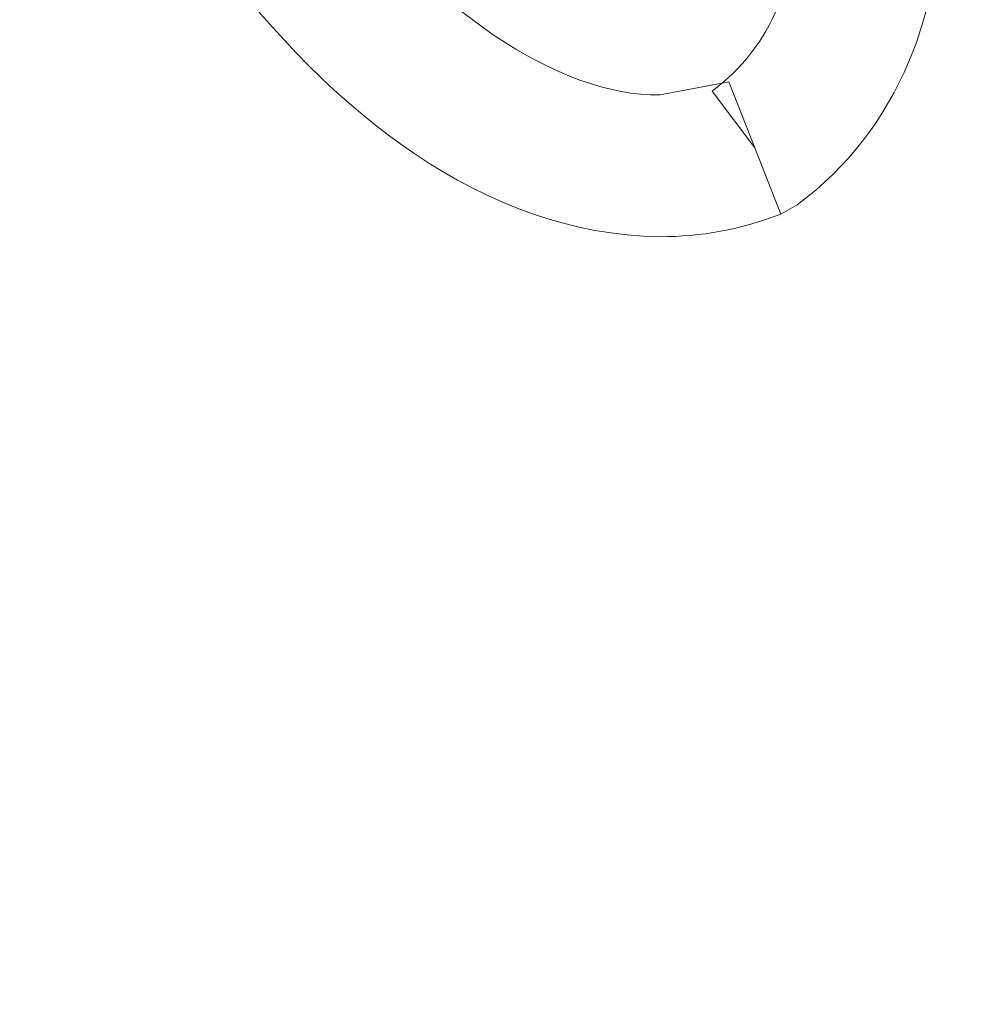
# Model space of a CAD drawing. Header units: inches. Extents: x 1352 to 2050, y -1711 to -1289.
# Tile 218 of 256: x 1796.65 to 1797.92, y -1511.84 to -1510.52. Entities that reach past the tile are written whole.
import ezdxf

# ---------------------------------------------------------------- set-up
doc = ezdxf.new("R2010")
doc.units = ezdxf.units.IN
doc.header["$MEASUREMENT"] = 0
doc.layers.add('图层 1', color=7, linetype='Continuous')

# ---------------------------------------------------------------- blocks, each defined once
blk = doc.blocks.new('block 16')
at = {"layer": '图层 1', "lineweight": 0}
for points, knots in [([(1802.2266, -1512.9716), (1802.2311, -1512.9082), (1802.2342, -1512.8417), (1802.2342, -1512.7738), (1802.2362, -1511.7709), (1801.6768, -1510.3416), (1800.8341, -1509.1771), (1799.9931, -1508.0092), (1798.8704, -1507.1139), (1797.7838, -1507.1183), (1797.5006, -1507.1183), (1797.2174, -1507.1776), (1796.9377, -1507.3078), (1796.8901, -1507.3302), (1796.8336, -1507.3099), (1796.8116, -1507.262), (1796.7896, -1507.2145), (1796.8095, -1507.158), (1796.8571, -1507.1356), (1797.1623, -1506.9936), (1797.4737, -1506.9282), (1797.7838, -1506.9282), (1798.9772, -1506.932), (1800.1272, -1507.8766), (1800.9884, -1509.0662), (1801.848, -1510.2596), (1802.4219, -1511.7051), (1802.4237, -1512.7738), (1802.4237, -1512.8465), (1802.4209, -1512.9175), (1802.4154, -1512.9867), (1802.4113, -1513.0387), (1802.3658, -1513.078), (1802.3134, -1513.0735), (1802.2611, -1513.0701), (1802.2225, -1513.0236), (1802.2266, -1512.9716)], [0, 0, 0, 0, 1, 1, 1, 2, 2, 2, 3, 3, 3, 4, 4, 4, 5, 5, 5, 6, 6, 6, 7, 7, 7, 8, 8, 8, 9, 9, 9, 10, 10, 10, 11, 11, 11, 12, 12, 12, 12]), ([(1797.6336, -1510.693), (1797.6336, -1510.693), (1797.5764, -1510.6172), (1797.5764, -1510.6172), (1797.6563, -1510.5572), (1797.6922, -1510.4673), (1797.6929, -1510.3447), (1797.6942, -1510.1683), (1797.6053, -1509.9406), (1797.4737, -1509.7662), (1797.3442, -1509.5892), (1797.173, -1509.4751), (1797.0472, -1509.4786), (1797.0472, -1509.4786), (1796.9715, -1509.4917), (1796.9715, -1509.4917), (1796.9715, -1509.4917), (1796.9391, -1509.4021), (1796.9391, -1509.4021), (1796.9391, -1509.4021), (1796.9804, -1509.4872), (1796.9804, -1509.4872), (1796.886, -1509.5344), (1796.8471, -1509.6153), (1796.8447, -1509.7473), (1796.8433, -1509.9182), (1796.9322, -1510.148), (1797.0658, -1510.3257), (1797.1981, -1510.5062), (1797.3725, -1510.6251), (1797.5068, -1510.622), (1797.5068, -1510.622), (1797.5988, -1510.6048), (1797.5988, -1510.6048), (1797.5988, -1510.6048), (1797.6336, -1510.693), (1797.6336, -1510.693), (1797.6336, -1510.693), (1797.5764, -1510.6172), (1797.5764, -1510.6172), (1797.5764, -1510.6172), (1797.6336, -1510.693), (1797.6336, -1510.693), (1797.6336, -1510.693), (1797.668, -1510.7812), (1797.668, -1510.7812), (1797.615, -1510.8022), (1797.5606, -1510.8115), (1797.5068, -1510.8115), (1797.2712, -1510.8087), (1797.0672, -1510.6437), (1796.9136, -1510.4394), (1796.7606, -1510.2324), (1796.6559, -1509.9781), (1796.6545, -1509.7473), (1796.6517, -1509.574), (1796.7248, -1509.3976), (1796.8984, -1509.3167), (1796.8984, -1509.3167), (1796.9074, -1509.3122), (1796.9074, -1509.3122), (1796.9532, -1509.2963), (1797.0011, -1509.2888), (1797.0472, -1509.2888), (1797.2746, -1509.2922), (1797.4737, -1509.4524), (1797.626, -1509.6529), (1797.7766, -1509.8558), (1797.8816, -1510.109), (1797.883, -1510.3447), (1797.8837, -1510.5052), (1797.8286, -1510.6664), (1797.6898, -1510.7691), (1797.6898, -1510.7691), (1797.668, -1510.7812), (1797.668, -1510.7812), (1797.668, -1510.7812), (1797.6336, -1510.693), (1797.6336, -1510.693)], [0, 0, 0, 0, 1, 1, 1, 2, 2, 2, 3, 3, 3, 4, 4, 4, 5, 5, 5, 6, 6, 6, 7, 7, 7, 8, 8, 8, 9, 9, 9, 10, 10, 10, 11, 11, 11, 12, 12, 12, 13, 13, 13, 14, 14, 14, 15, 15, 15, 16, 16, 16, 17, 17, 17, 18, 18, 18, 19, 19, 19, 20, 20, 20, 21, 21, 21, 22, 22, 22, 23, 23, 23, 24, 24, 24, 25, 25, 25, 26, 26, 26, 26])]:
    blk.add_open_spline(points, degree=3, knots=knots, dxfattribs=at)
blk = doc.blocks.new('block 9')
at = {"layer": '图层 1'}
blk.add_blockref('block 16', (0, 0), dxfattribs=at)
blk = doc.blocks.new('block 2')
at = {"layer": '图层 1'}
blk.add_blockref('block 9', (0, 0), dxfattribs=at)

msp = doc.modelspace()

# ---------------------------------------------------------------- block references
at = {"layer": '图层 1'}
msp.add_blockref('block 2', (0, 0), dxfattribs=at)

doc.saveas('drawing.dxf')
